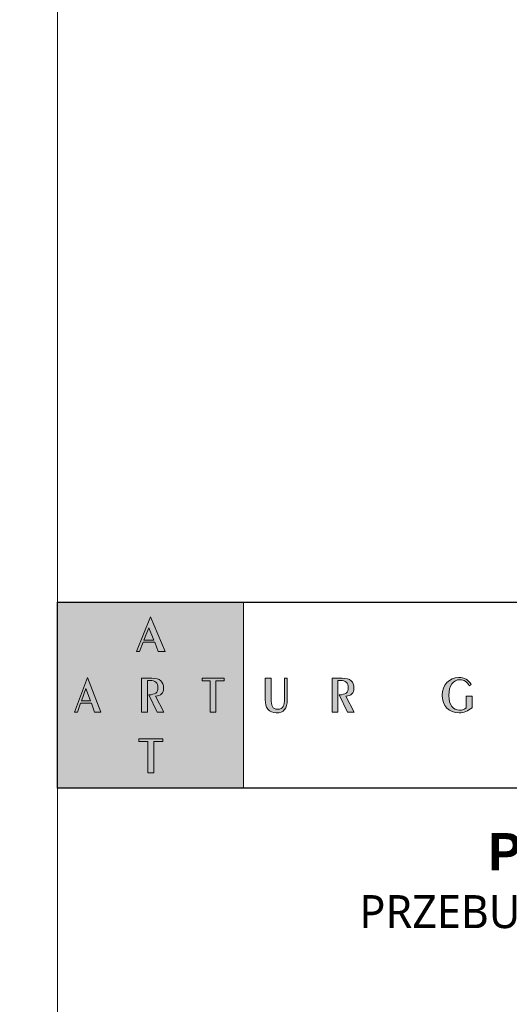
# Model space of a CAD drawing. Header units: millimetres. Extents: x 80301 to 146489, y -78581 to -28273.
# Tile 115 of 135: x 129816 to 130053, y -65999 to -65523. Entities that reach past the tile are written whole.
import ezdxf

# ---------------------------------------------------------------- set-up
doc = ezdxf.new("R2010")
doc.units = ezdxf.units.MM
doc.layers.get('0').update_dxf_attribs({"lineweight": 0})
doc.layers.add('A-opisram.ART', color=250, linetype='Continuous', lineweight=0)
doc.layers.add('opis..KF', color=250, linetype='Continuous', lineweight=15)
doc.layers.add('A-przekrycieram.ART', color=7, linetype='Continuous', lineweight=0, true_color=0xffffff)
doc.styles.add('ARCH', font='segoeuil.ttf')

# ---------------------------------------------------------------- blocks, each defined once
blk = doc.blocks.new('A$C3E4B4AA6')
at = {"layer": 'opis..KF', "lineweight": 0}
h = blk.add_hatch(color=256, dxfattribs=at)
h.dxf.hatch_style = 1
h.paths.add_polyline_path([(0, 100), (100, 100), (100, 0), (0, 0)])
at = {"layer": 'opis..KF', "lineweight": 0, "true_color": 0xfefefe}
h = blk.add_hatch(color=7, dxfattribs=at)
h.dxf.hatch_style = 1
edge = h.paths.add_edge_path()
edge.add_spline(control_points=[(56.71, 25.08), (56.71, 25.08), (56.71, 26.44), (56.71, 26.44), (56.71, 26.44), (56.71, 26.44), (43.82, 26.44), (43.82, 26.44), (43.82, 26.44), (43.82, 26.44), (43.82, 25.08), (43.82, 25.08), (43.82, 25.08), (43.82, 25.08), (48.6, 25.08), (48.6, 25.08), (48.6, 25.08), (48.6, 25.08), (48.6, 8.22), (48.6, 8.22), (48.6, 8.22), (48.6, 8.22), (51.94, 8.22), (51.94, 8.22), (51.94, 8.22), (51.94, 8.22), (51.94, 25.08), (51.94, 25.08), (51.94, 25.08), (51.94, 25.08), (56.71, 25.08), (56.71, 25.08)], knot_values=[0, 0, 0, 0, 0.111111, 0.111111, 0.111111, 0.111211, 0.222222, 0.222222, 0.222222, 0.222322, 0.333333, 0.333333, 0.333333, 0.333433, 0.444444, 0.444444, 0.444444, 0.444544, 0.555556, 0.555556, 0.555556, 0.555656, 0.666667, 0.666667, 0.666667, 0.666767, 0.777778, 0.777778, 0.777778, 0.777878, 1, 1, 1, 1], degree=3, periodic=0)
edge = h.paths.add_edge_path()
edge.add_spline(control_points=[(89.63, 57.74), (89.63, 57.74), (89.63, 59.11), (89.63, 59.11), (89.63, 59.11), (89.63, 59.11), (77.77, 59.11), (77.77, 59.11), (77.77, 59.11), (77.77, 59.11), (77.77, 57.74), (77.77, 57.74), (77.77, 57.74), (77.77, 57.74), (82.16, 57.74), (82.16, 57.74), (82.16, 57.74), (82.16, 57.74), (82.16, 40.88), (82.16, 40.88), (82.16, 40.88), (82.16, 40.88), (85.24, 40.88), (85.24, 40.88), (85.24, 40.88), (85.24, 40.88), (85.24, 57.74), (85.24, 57.74), (85.24, 57.74), (85.24, 57.74), (89.63, 57.74), (89.63, 57.74)], knot_values=[0, 0, 0, 0, 0.111111, 0.111111, 0.111111, 0.111211, 0.222222, 0.222222, 0.222222, 0.222322, 0.333333, 0.333333, 0.333333, 0.333433, 0.444444, 0.444444, 0.444444, 0.444544, 0.555556, 0.555556, 0.555556, 0.555656, 0.666667, 0.666667, 0.666667, 0.666767, 0.777778, 0.777778, 0.777778, 0.777878, 1, 1, 1, 1], degree=3, periodic=0)
edge = h.paths.add_edge_path()
edge.add_spline(control_points=[(57.21, 40.88), (57.21, 40.88), (52.75, 49.43), (52.75, 49.43), (52.75, 49.43), (55.57, 49.58), (57.12, 51.19), (57.12, 53.77), (57.12, 53.77), (57.12, 57.23), (55.01, 59.11), (50.8, 59.11), (50.8, 59.11), (50.8, 59.11), (45.3, 59.11), (45.3, 59.11), (45.3, 59.11), (45.3, 59.11), (45.3, 40.88), (45.3, 40.88), (45.3, 40.88), (45.3, 40.88), (48.42, 40.88), (48.42, 40.88), (48.42, 40.88), (48.42, 40.88), (48.42, 57.94), (48.42, 57.94), (48.42, 57.94), (48.42, 57.94), (49.7, 57.94), (49.7, 57.94), (49.7, 57.94), (52.61, 57.94), (54.05, 56.62), (54.05, 53.92), (54.05, 53.92), (54.05, 51.31), (52.55, 50.36), (49.2, 50.12), (49.2, 50.12), (49.2, 50.12), (53.71, 40.88), (53.71, 40.88), (53.71, 40.88), (53.71, 40.88), (57.21, 40.88), (57.21, 40.88)], knot_values=[0, 0, 0, 0, 0.076923, 0.076923, 0.076923, 0.077023, 0.153846, 0.153846, 0.153846, 0.153946, 0.230769, 0.230769, 0.230769, 0.230869, 0.307692, 0.307692, 0.307692, 0.307792, 0.384615, 0.384615, 0.384615, 0.384715, 0.461538, 0.461538, 0.461538, 0.461638, 0.538462, 0.538462, 0.538462, 0.538562, 0.615385, 0.615385, 0.615385, 0.615485, 0.692308, 0.692308, 0.692308, 0.692408, 0.769231, 0.769231, 0.769231, 0.769331, 0.846154, 0.846154, 0.846154, 0.846254, 1, 1, 1, 1], degree=3, periodic=0)
edge = h.paths.add_edge_path()
edge.add_spline(control_points=[(23.35, 40.88), (23.35, 40.88), (16.17, 59.5), (16.17, 59.5), (16.17, 59.5), (16.17, 59.5), (9.29, 40.88), (9.29, 40.88), (9.29, 40.88), (9.29, 40.88), (10.79, 40.88), (10.79, 40.88), (10.79, 40.88), (10.79, 40.88), (12.5, 45.73), (12.5, 45.73), (12.5, 45.73), (12.5, 45.73), (18.28, 45.73), (18.28, 45.73), (18.28, 45.73), (18.28, 45.73), (20.03, 40.88), (20.03, 40.88), (20.03, 40.88), (20.03, 40.88), (23.35, 40.88), (23.35, 40.88)], knot_values=[0, 0, 0, 0, 0.125, 0.125, 0.125, 0.1251, 0.25, 0.25, 0.25, 0.2501, 0.375, 0.375, 0.375, 0.3751, 0.5, 0.5, 0.5, 0.5001, 0.625, 0.625, 0.625, 0.6251, 0.75, 0.75, 0.75, 0.7501, 1, 1, 1, 1], degree=3, periodic=0)
edge = h.paths.add_edge_path(flags=16)
edge.add_spline(control_points=[(17.81, 46.88), (17.81, 46.88), (12.94, 46.88), (12.94, 46.88), (12.94, 46.88), (12.94, 46.88), (15.39, 53.53), (15.39, 53.53), (15.39, 53.53), (15.39, 53.53), (17.81, 46.88), (17.81, 46.88)], knot_values=[0, 0, 0, 0, 0.25, 0.25, 0.25, 0.2501, 0.5, 0.5, 0.5, 0.5001, 1, 1, 1, 1], degree=3, periodic=0)
edge = h.paths.add_edge_path()
edge.add_spline(control_points=[(57.87, 73.56), (57.87, 73.56), (50.07, 92.18), (50.07, 92.18), (50.07, 92.18), (50.07, 92.18), (42.59, 73.56), (42.59, 73.56), (42.59, 73.56), (42.59, 73.56), (44.23, 73.56), (44.23, 73.56), (44.23, 73.56), (44.23, 73.56), (46.08, 78.41), (46.08, 78.41), (46.08, 78.41), (46.08, 78.41), (52.36, 78.41), (52.36, 78.41), (52.36, 78.41), (52.36, 78.41), (54.26, 73.56), (54.26, 73.56), (54.26, 73.56), (54.26, 73.56), (57.87, 73.56), (57.87, 73.56)], knot_values=[0, 0, 0, 0, 0.125, 0.125, 0.125, 0.1251, 0.25, 0.25, 0.25, 0.2501, 0.375, 0.375, 0.375, 0.3751, 0.5, 0.5, 0.5, 0.5001, 0.625, 0.625, 0.625, 0.6251, 0.75, 0.75, 0.75, 0.7501, 1, 1, 1, 1], degree=3, periodic=0)
edge = h.paths.add_edge_path(flags=16)
edge.add_spline(control_points=[(51.85, 79.56), (51.85, 79.56), (46.57, 79.56), (46.57, 79.56), (46.57, 79.56), (46.57, 79.56), (49.22, 86.21), (49.22, 86.21), (49.22, 86.21), (49.22, 86.21), (51.85, 79.56), (51.85, 79.56)], knot_values=[0, 0, 0, 0, 0.25, 0.25, 0.25, 0.2501, 0.5, 0.5, 0.5, 0.5001, 1, 1, 1, 1], degree=3, periodic=0)
at = {"layer": 'opis..KF', "lineweight": 0}
h = blk.add_hatch(color=256, dxfattribs=at)
h.dxf.hatch_style = 1
edge = h.paths.add_edge_path()
edge.add_spline(control_points=[(123.6, 47.49), (123.6, 47.49), (123.6, 59.11), (123.6, 59.11), (123.6, 59.11), (123.6, 59.11), (122.12, 59.11), (122.12, 59.11), (122.12, 59.11), (122.12, 59.11), (122.12, 48.12), (122.12, 48.12), (122.12, 48.12), (122.12, 44.27), (121.38, 42.37), (118.49, 42.37), (118.49, 42.37), (115.6, 42.37), (114.88, 44.29), (114.88, 48.12), (114.88, 48.12), (114.88, 48.12), (114.88, 59.11), (114.88, 59.11), (114.88, 59.11), (114.88, 59.11), (111.76, 59.11), (111.76, 59.11), (111.76, 59.11), (111.76, 59.11), (111.76, 47.49), (111.76, 47.49), (111.76, 47.49), (111.76, 45.32), (111.97, 43.76), (113.18, 42.37), (113.18, 42.37), (114.16, 41.22), (115.87, 40.44), (117.71, 40.44), (117.71, 40.44), (121.65, 40.44), (123.6, 42.78), (123.6, 47.49)], knot_values=[0, 0, 0, 0, 0.083333, 0.083333, 0.083333, 0.083433, 0.166667, 0.166667, 0.166667, 0.166767, 0.25, 0.25, 0.25, 0.2501, 0.333333, 0.333333, 0.333333, 0.333433, 0.416667, 0.416667, 0.416667, 0.416767, 0.5, 0.5, 0.5, 0.5001, 0.583333, 0.583333, 0.583333, 0.583433, 0.666667, 0.666667, 0.666667, 0.666767, 0.75, 0.75, 0.75, 0.7501, 0.833333, 0.833333, 0.833333, 0.833433, 1, 1, 1, 1], degree=3, periodic=0)
h = blk.add_hatch(color=256, dxfattribs=at)
h.dxf.hatch_style = 1
edge = h.paths.add_edge_path()
edge.add_spline(control_points=[(159.55, 40.88), (159.55, 40.88), (155.09, 49.43), (155.09, 49.43), (155.09, 49.43), (157.91, 49.58), (159.46, 51.19), (159.46, 53.77), (159.46, 53.77), (159.46, 57.23), (157.35, 59.11), (153.14, 59.11), (153.14, 59.11), (153.14, 59.11), (147.64, 59.11), (147.64, 59.11), (147.64, 59.11), (147.64, 59.11), (147.64, 40.88), (147.64, 40.88), (147.64, 40.88), (147.64, 40.88), (150.76, 40.88), (150.76, 40.88), (150.76, 40.88), (150.76, 40.88), (150.76, 57.94), (150.76, 57.94), (150.76, 57.94), (150.76, 57.94), (152.04, 57.94), (152.04, 57.94), (152.04, 57.94), (154.95, 57.94), (156.39, 56.62), (156.39, 53.92), (156.39, 53.92), (156.39, 51.31), (154.88, 50.36), (151.54, 50.12), (151.54, 50.12), (151.54, 50.12), (156.05, 40.88), (156.05, 40.88), (156.05, 40.88), (156.05, 40.88), (159.55, 40.88), (159.55, 40.88)], knot_values=[0, 0, 0, 0, 0.076923, 0.076923, 0.076923, 0.077023, 0.153846, 0.153846, 0.153846, 0.153946, 0.230769, 0.230769, 0.230769, 0.230869, 0.307692, 0.307692, 0.307692, 0.307792, 0.384615, 0.384615, 0.384615, 0.384715, 0.461538, 0.461538, 0.461538, 0.461638, 0.538462, 0.538462, 0.538462, 0.538562, 0.615385, 0.615385, 0.615385, 0.615485, 0.692308, 0.692308, 0.692308, 0.692408, 0.769231, 0.769231, 0.769231, 0.769331, 0.846154, 0.846154, 0.846154, 0.846254, 1, 1, 1, 1], degree=3, periodic=0)
h = blk.add_hatch(color=256, dxfattribs=at)
h.dxf.hatch_style = 1
edge = h.paths.add_edge_path()
edge.add_spline(control_points=[(222.92, 43.25), (222.92, 43.25), (222.92, 49.39), (222.92, 49.39), (222.92, 49.39), (222.92, 49.39), (219.85, 49.39), (219.85, 49.39), (219.85, 49.39), (219.85, 49.39), (219.85, 43.2), (219.85, 43.2), (219.85, 43.2), (218.99, 42.39), (217.73, 41.91), (216.26, 41.91), (216.26, 41.91), (212.71, 41.91), (210.47, 44.73), (210.47, 49.87), (210.47, 49.87), (210.47, 55.16), (212.8, 58.3), (216.41, 58.3), (216.41, 58.3), (218.58, 58.3), (220.26, 57.18), (221.38, 54.97), (221.38, 54.97), (221.38, 54.97), (222.48, 55.72), (222.48, 55.72), (222.48, 55.72), (221.02, 58.23), (218.8, 59.5), (215.7, 59.5), (215.7, 59.5), (210.78, 59.5), (206.86, 55.5), (206.86, 49.97), (206.86, 49.97), (206.86, 44.27), (210.59, 40.44), (216, 40.44), (216, 40.44), (218.43, 40.44), (220.75, 41.35), (222.92, 43.25)], knot_values=[0, 0, 0, 0, 0.076923, 0.076923, 0.076923, 0.077023, 0.153846, 0.153846, 0.153846, 0.153946, 0.230769, 0.230769, 0.230769, 0.230869, 0.307692, 0.307692, 0.307692, 0.307792, 0.384615, 0.384615, 0.384615, 0.384715, 0.461538, 0.461538, 0.461538, 0.461638, 0.538462, 0.538462, 0.538462, 0.538562, 0.615385, 0.615385, 0.615385, 0.615485, 0.692308, 0.692308, 0.692308, 0.692408, 0.769231, 0.769231, 0.769231, 0.769331, 0.846154, 0.846154, 0.846154, 0.846254, 1, 1, 1, 1], degree=3, periodic=0)
at = {"layer": 'opis..KF', "lineweight": 30}
blk.add_lwpolyline([(0, 100), (933, 100), (933, 0), (0, 0)], close=True, dxfattribs=at)
at = {"layer": 'opis..KF', "lineweight": 0}
blk.add_lwpolyline([(0, 100), (100, 100), (100, 0), (0, 0)], close=True, dxfattribs=at)
at = {"layer": 'opis..KF', "color": 7, "lineweight": 0, "true_color": 0xfefefe}
for points, knots in [([(57.87, 73.56), (57.87, 73.56), (50.07, 92.18), (50.07, 92.18), (50.07, 92.18), (50.07, 92.18), (42.59, 73.56), (42.59, 73.56), (42.59, 73.56), (42.59, 73.56), (44.23, 73.56), (44.23, 73.56), (44.23, 73.56), (44.23, 73.56), (46.08, 78.41), (46.08, 78.41), (46.08, 78.41), (46.08, 78.41), (52.36, 78.41), (52.36, 78.41), (52.36, 78.41), (52.36, 78.41), (54.26, 73.56), (54.26, 73.56), (54.26, 73.56), (54.26, 73.56), (57.87, 73.56), (57.87, 73.56)], [0, 0, 0, 0, 0.125, 0.125, 0.125, 0.125, 0.25, 0.25, 0.25, 0.25, 0.375, 0.375, 0.375, 0.375, 0.5, 0.5, 0.5, 0.5, 0.625, 0.625, 0.625, 0.625, 0.75, 0.75, 0.75, 0.75, 1, 1, 1, 1]), ([(51.85, 79.56), (51.85, 79.56), (46.57, 79.56), (46.57, 79.56), (46.57, 79.56), (46.57, 79.56), (49.22, 86.21), (49.22, 86.21), (49.22, 86.21), (49.22, 86.21), (51.85, 79.56), (51.85, 79.56)], [0, 0, 0, 0, 0.25, 0.25, 0.25, 0.25, 0.5, 0.5, 0.5, 0.5, 1, 1, 1, 1]), ([(23.35, 40.88), (23.35, 40.88), (16.17, 59.5), (16.17, 59.5), (16.17, 59.5), (16.17, 59.5), (9.29, 40.88), (9.29, 40.88), (9.29, 40.88), (9.29, 40.88), (10.79, 40.88), (10.79, 40.88), (10.79, 40.88), (10.79, 40.88), (12.5, 45.73), (12.5, 45.73), (12.5, 45.73), (12.5, 45.73), (18.28, 45.73), (18.28, 45.73), (18.28, 45.73), (18.28, 45.73), (20.03, 40.88), (20.03, 40.88), (20.03, 40.88), (20.03, 40.88), (23.35, 40.88), (23.35, 40.88)], [0, 0, 0, 0, 0.125, 0.125, 0.125, 0.125, 0.25, 0.25, 0.25, 0.25, 0.375, 0.375, 0.375, 0.375, 0.5, 0.5, 0.5, 0.5, 0.625, 0.625, 0.625, 0.625, 0.75, 0.75, 0.75, 0.75, 1, 1, 1, 1]), ([(57.21, 40.88), (57.21, 40.88), (52.75, 49.43), (52.75, 49.43), (52.75, 49.43), (55.57, 49.58), (57.12, 51.19), (57.12, 53.77), (57.12, 53.77), (57.12, 57.23), (55.01, 59.11), (50.8, 59.11), (50.8, 59.11), (50.8, 59.11), (45.3, 59.11), (45.3, 59.11), (45.3, 59.11), (45.3, 59.11), (45.3, 40.88), (45.3, 40.88), (45.3, 40.88), (45.3, 40.88), (48.42, 40.88), (48.42, 40.88), (48.42, 40.88), (48.42, 40.88), (48.42, 57.94), (48.42, 57.94), (48.42, 57.94), (48.42, 57.94), (49.7, 57.94), (49.7, 57.94), (49.7, 57.94), (52.61, 57.94), (54.05, 56.62), (54.05, 53.92), (54.05, 53.92), (54.05, 51.31), (52.55, 50.36), (49.2, 50.12), (49.2, 50.12), (49.2, 50.12), (53.71, 40.88), (53.71, 40.88), (53.71, 40.88), (53.71, 40.88), (57.21, 40.88), (57.21, 40.88)], [0, 0, 0, 0, 0.076923, 0.076923, 0.076923, 0.076923, 0.153846, 0.153846, 0.153846, 0.153846, 0.230769, 0.230769, 0.230769, 0.230769, 0.307692, 0.307692, 0.307692, 0.307692, 0.384615, 0.384615, 0.384615, 0.384615, 0.461538, 0.461538, 0.461538, 0.461538, 0.538462, 0.538462, 0.538462, 0.538462, 0.615385, 0.615385, 0.615385, 0.615385, 0.692308, 0.692308, 0.692308, 0.692308, 0.769231, 0.769231, 0.769231, 0.769231, 0.846154, 0.846154, 0.846154, 0.846154, 1, 1, 1, 1]), ([(89.63, 57.74), (89.63, 57.74), (89.63, 59.11), (89.63, 59.11), (89.63, 59.11), (89.63, 59.11), (77.77, 59.11), (77.77, 59.11), (77.77, 59.11), (77.77, 59.11), (77.77, 57.74), (77.77, 57.74), (77.77, 57.74), (77.77, 57.74), (82.16, 57.74), (82.16, 57.74), (82.16, 57.74), (82.16, 57.74), (82.16, 40.88), (82.16, 40.88), (82.16, 40.88), (82.16, 40.88), (85.24, 40.88), (85.24, 40.88), (85.24, 40.88), (85.24, 40.88), (85.24, 57.74), (85.24, 57.74), (85.24, 57.74), (85.24, 57.74), (89.63, 57.74), (89.63, 57.74)], [0, 0, 0, 0, 0.111111, 0.111111, 0.111111, 0.111111, 0.222222, 0.222222, 0.222222, 0.222222, 0.333333, 0.333333, 0.333333, 0.333333, 0.444444, 0.444444, 0.444444, 0.444444, 0.555556, 0.555556, 0.555556, 0.555556, 0.666667, 0.666667, 0.666667, 0.666667, 0.777778, 0.777778, 0.777778, 0.777778, 1, 1, 1, 1]), ([(17.81, 46.88), (17.81, 46.88), (12.94, 46.88), (12.94, 46.88), (12.94, 46.88), (12.94, 46.88), (15.39, 53.53), (15.39, 53.53), (15.39, 53.53), (15.39, 53.53), (17.81, 46.88), (17.81, 46.88)], [0, 0, 0, 0, 0.25, 0.25, 0.25, 0.25, 0.5, 0.5, 0.5, 0.5, 1, 1, 1, 1]), ([(56.71, 25.08), (56.71, 25.08), (56.71, 26.44), (56.71, 26.44), (56.71, 26.44), (56.71, 26.44), (43.82, 26.44), (43.82, 26.44), (43.82, 26.44), (43.82, 26.44), (43.82, 25.08), (43.82, 25.08), (43.82, 25.08), (43.82, 25.08), (48.6, 25.08), (48.6, 25.08), (48.6, 25.08), (48.6, 25.08), (48.6, 8.22), (48.6, 8.22), (48.6, 8.22), (48.6, 8.22), (51.94, 8.22), (51.94, 8.22), (51.94, 8.22), (51.94, 8.22), (51.94, 25.08), (51.94, 25.08), (51.94, 25.08), (51.94, 25.08), (56.71, 25.08), (56.71, 25.08)], [0, 0, 0, 0, 0.111111, 0.111111, 0.111111, 0.111111, 0.222222, 0.222222, 0.222222, 0.222222, 0.333333, 0.333333, 0.333333, 0.333333, 0.444444, 0.444444, 0.444444, 0.444444, 0.555556, 0.555556, 0.555556, 0.555556, 0.666667, 0.666667, 0.666667, 0.666667, 0.777778, 0.777778, 0.777778, 0.777778, 1, 1, 1, 1])]:
    blk.add_open_spline(points, degree=3, knots=knots, dxfattribs=at)
at = {"layer": 'opis..KF', "lineweight": 0}
for points, knots in [([(123.6, 47.49), (123.6, 47.49), (123.6, 59.11), (123.6, 59.11), (123.6, 59.11), (123.6, 59.11), (122.12, 59.11), (122.12, 59.11), (122.12, 59.11), (122.12, 59.11), (122.12, 48.12), (122.12, 48.12), (122.12, 48.12), (122.12, 44.27), (121.38, 42.37), (118.49, 42.37), (118.49, 42.37), (115.6, 42.37), (114.88, 44.29), (114.88, 48.12), (114.88, 48.12), (114.88, 48.12), (114.88, 59.11), (114.88, 59.11), (114.88, 59.11), (114.88, 59.11), (111.76, 59.11), (111.76, 59.11), (111.76, 59.11), (111.76, 59.11), (111.76, 47.49), (111.76, 47.49), (111.76, 47.49), (111.76, 45.32), (111.97, 43.76), (113.18, 42.37), (113.18, 42.37), (114.16, 41.22), (115.87, 40.44), (117.71, 40.44), (117.71, 40.44), (121.65, 40.44), (123.6, 42.78), (123.6, 47.49)], [0, 0, 0, 0, 0.083333, 0.083333, 0.083333, 0.083333, 0.166667, 0.166667, 0.166667, 0.166667, 0.25, 0.25, 0.25, 0.25, 0.333333, 0.333333, 0.333333, 0.333333, 0.416667, 0.416667, 0.416667, 0.416667, 0.5, 0.5, 0.5, 0.5, 0.583333, 0.583333, 0.583333, 0.583333, 0.666667, 0.666667, 0.666667, 0.666667, 0.75, 0.75, 0.75, 0.75, 0.833333, 0.833333, 0.833333, 0.833333, 1, 1, 1, 1]), ([(159.55, 40.88), (159.55, 40.88), (155.09, 49.43), (155.09, 49.43), (155.09, 49.43), (157.91, 49.58), (159.46, 51.19), (159.46, 53.77), (159.46, 53.77), (159.46, 57.23), (157.35, 59.11), (153.14, 59.11), (153.14, 59.11), (153.14, 59.11), (147.64, 59.11), (147.64, 59.11), (147.64, 59.11), (147.64, 59.11), (147.64, 40.88), (147.64, 40.88), (147.64, 40.88), (147.64, 40.88), (150.76, 40.88), (150.76, 40.88), (150.76, 40.88), (150.76, 40.88), (150.76, 57.94), (150.76, 57.94), (150.76, 57.94), (150.76, 57.94), (152.04, 57.94), (152.04, 57.94), (152.04, 57.94), (154.95, 57.94), (156.39, 56.62), (156.39, 53.92), (156.39, 53.92), (156.39, 51.31), (154.88, 50.36), (151.54, 50.12), (151.54, 50.12), (151.54, 50.12), (156.05, 40.88), (156.05, 40.88), (156.05, 40.88), (156.05, 40.88), (159.55, 40.88), (159.55, 40.88)], [0, 0, 0, 0, 0.076923, 0.076923, 0.076923, 0.076923, 0.153846, 0.153846, 0.153846, 0.153846, 0.230769, 0.230769, 0.230769, 0.230769, 0.307692, 0.307692, 0.307692, 0.307692, 0.384615, 0.384615, 0.384615, 0.384615, 0.461538, 0.461538, 0.461538, 0.461538, 0.538462, 0.538462, 0.538462, 0.538462, 0.615385, 0.615385, 0.615385, 0.615385, 0.692308, 0.692308, 0.692308, 0.692308, 0.769231, 0.769231, 0.769231, 0.769231, 0.846154, 0.846154, 0.846154, 0.846154, 1, 1, 1, 1]), ([(222.92, 43.25), (222.92, 43.25), (222.92, 49.39), (222.92, 49.39), (222.92, 49.39), (222.92, 49.39), (219.85, 49.39), (219.85, 49.39), (219.85, 49.39), (219.85, 49.39), (219.85, 43.2), (219.85, 43.2), (219.85, 43.2), (218.99, 42.39), (217.73, 41.91), (216.26, 41.91), (216.26, 41.91), (212.71, 41.91), (210.47, 44.73), (210.47, 49.87), (210.47, 49.87), (210.47, 55.16), (212.8, 58.3), (216.41, 58.3), (216.41, 58.3), (218.58, 58.3), (220.26, 57.18), (221.38, 54.97), (221.38, 54.97), (221.38, 54.97), (222.48, 55.72), (222.48, 55.72), (222.48, 55.72), (221.02, 58.23), (218.8, 59.5), (215.7, 59.5), (215.7, 59.5), (210.78, 59.5), (206.86, 55.5), (206.86, 49.97), (206.86, 49.97), (206.86, 44.27), (210.59, 40.44), (216, 40.44), (216, 40.44), (218.43, 40.44), (220.75, 41.35), (222.92, 43.25)], [0, 0, 0, 0, 0.076923, 0.076923, 0.076923, 0.076923, 0.153846, 0.153846, 0.153846, 0.153846, 0.230769, 0.230769, 0.230769, 0.230769, 0.307692, 0.307692, 0.307692, 0.307692, 0.384615, 0.384615, 0.384615, 0.384615, 0.461538, 0.461538, 0.461538, 0.461538, 0.538462, 0.538462, 0.538462, 0.538462, 0.615385, 0.615385, 0.615385, 0.615385, 0.692308, 0.692308, 0.692308, 0.692308, 0.769231, 0.769231, 0.769231, 0.769231, 0.846154, 0.846154, 0.846154, 0.846154, 1, 1, 1, 1])]:
    blk.add_open_spline(points, degree=3, knots=knots, dxfattribs=at)
blk = doc.blocks.new('*U1234')
at = {"layer": 'A-przekrycieram.ART'}
h = blk.add_hatch(color=256, dxfattribs=at)
h.dxf.hatch_style = 1
h.paths.add_polyline_path([(0, 4200), (8500, 4200), (8500, 0), (0, 0)])
h.paths.add_polyline_path([(200, 4100), (8400, 4100), (8400, 100), (200, 100)], flags=16)
at = {"layer": 'A-opisram.ART'}
blk.add_line((7559.44, 100), (7559.44, 4100), dxfattribs=at)

msp = doc.modelspace()

# ---------------------------------------------------------------- linework, layer by layer
at = {"layer": 'opis..KF'}
msp.add_lwpolyline([(130674.45, -65894.59), (129833.89, -65894.59), (129833.89, -66007.09), (130674.45, -66007.09)], close=True, dxfattribs=at)

# ---------------------------------------------------------------- block references
msp.add_blockref('*U1234', (122274.45, -66535.84))
at = {"layer": 'opis..KF', "xscale": 0.8999999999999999, "yscale": 0.8999999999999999, "zscale": 0.8999999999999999}
msp.add_blockref('A$C3E4B4AA6', (129833.89, -65894.59), dxfattribs=at)

# ---------------------------------------------------------------- texts
at = {"layer": 'opis..KF', "insert": (130252.04, -65954.87), "char_height": 18, "width": 909.6583, "attachment_point": 5, "style": 'ARCH'}
msp.add_mtext('\\A1;{\\fCentury Gothic|b1|i0|c238|p34;\\T1.5;PROJEKT BUDOWLANY\\P\\fSegoe UI Light|b0|i0|c238|p34;\\H0.88889x;\\T1;PRZEBUDOWA ORAZ ZMIANA SPOSOBU UŻYTKOWANIA \\PSTRYCHU NA SALE LEKCYJNE}', dxfattribs=at)

doc.saveas('drawing.dxf')
